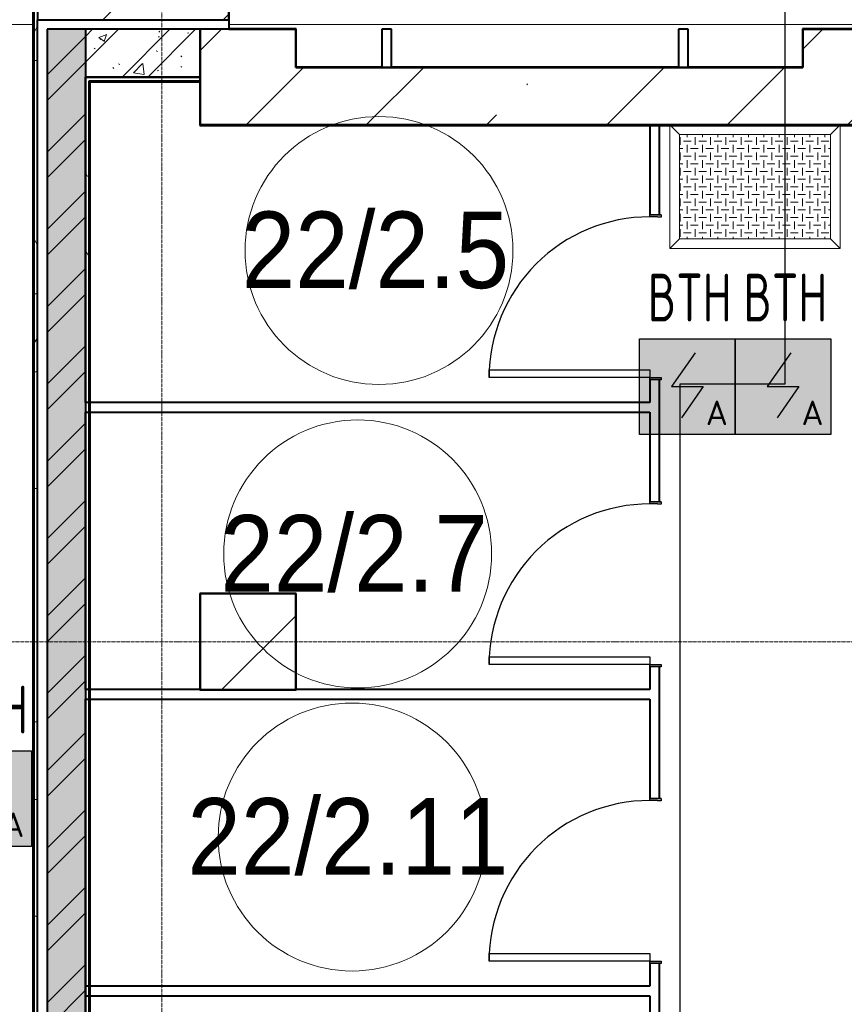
# Model space of a CAD drawing. Header units: millimetres. Extents: x -135639 to 224623, y -383017 to -59102.
# Tile 23 of 256: x 5051 to 9361, y -289411 to -284266. Entities that reach past the tile are written whole.
import ezdxf
from ezdxf.enums import TextEntityAlignment as Align

# ---------------------------------------------------------------- set-up
doc = ezdxf.new("R2010")
doc.units = ezdxf.units.MM
for name, pattern in [('CONTINOUS', [0]), ('Линия сетки', [25, 20, -2.5, 0, -2.5]), ('Штрих_3_1_5_', [4.5, 3, -1.5]), ('Штриховая_ш3 п1_5', [4.5, 3, -1.5])]:
    doc.linetypes.add(name, pattern=pattern)
for name, color, linetype, lineweight in [('A-000-M_MASS', 7, 'Continuous', 18), ('A-010-A_ROOM', 7, 'Continuous', 20), ('A-200-M_WALL', 7, 'Continuous', 18), ('A-200-M_WALL_EXT', 7, 'Continuous', 18), ('A-200-M_WALL_INT', 7, 'Continuous', 18), ('A-200-M_WALL_PAT', 7, 'Continuous', 40), ('A-314-M_WINDOW', 7, 'Continuous', 18), ('A-325-M_DOOR', 7, 'Continuous', 18), ('A-325-M_DOOR__FRAME', 7, 'Continuous', 30), ('A-325-M_DOOR_PANEL', 7, 'Continuous', 30), ('S-280-M_COLUMN', 7, 'Continuous', 18), ('S-280-M_STRUCT_FRAME', 7, 'Continuous', 18), ('Z-030-M_GRID', 7, 'Continuous', 9), ('ПС', 7, 'Continuous', 40), ('СС-011-ПОЖ-СИГНАЛИЗАЦИЯ', 1, 'Continuous', 30)]:
    doc.layers.add(name, color=color, linetype=linetype, lineweight=lineweight)
doc.layers.add('A-010-M_ROOM_SEPARATION', color=4, linetype='Штриховая_ш3 п1_5', lineweight=40, true_color=0x00ffff)
doc.styles.add('1111', font='isocpeur.ttf')
doc.styles.add('Arial_2', font='arial.ttf', dxfattribs={"width": 0.9, "height": 400})
pattern_1 = [(50, (0, 0), (437.2423, -38.2536), [45.72, -502.92]), (355, (0, 0), (-84.5828, 458.5367), [36.576, -402.336]), (100.451, (36.44, -3.2), (352.662, 420.2802), [38.856, -427.416]), (46.184, (0, 121.9), (650.59, -100.9033), [68.58, -754.38]), (96.636, (54.2, 113.5), (569.766, 593.8263), [58.284, -641.125]), (351.184, (0, 121.9), (569.7716, 593.8214), [54.864, -603.504]), (21, (60.96, 91.44), (363.875, -245.4366), [45.72, -502.92]), (326, (60.96, 91.44), (148.3253, 442.0518), [36.576, -402.336]), (71.451, (91.3, 71), (512.201, 196.6115), [38.856, -427.416]), (37.5, (0, 0), (7.41278, 202.9318), [6.706, -390.754, 6.706, -401.726, -403.86]), (37.5, (0, 0), (7.41278, 202.9318), [-805.891, 6.706, -397.154]), (7.5, (0, 0), (160.36715, 240.43305), [6.706, -226.162, 6.706, -381.61, -153.924]), (7.5, (0, 0), (160.36715, 240.43305), [-621.182, 6.706, -147.218]), (327.5, (-135.94, 0), (325.41783, -13.7491), [6.706, -145.694, 6.706, -468.782, -630.936]), (327.5, (-135.94, 0), (325.41783, -13.7491), [-627.888, 6.706, -624.23]), (317.5, (-196.9, 0), (355.51, 61.0244), [6.706, -191.414, 6.706, -309.067, -448.056]), (317.5, (-196.9, 0), (355.51, 61.0244), [-513.893, 6.706, -441.35])]
pattern_2 = [(45, (0, 0), (-202.0558, 202.0558), []), (45, (134.7, 0), (-202.0558, 202.0558), [])]
pattern_3 = [(0, (0, 0), (812.8, 203.2), [67.056, -542.544, 67.056, -542.544, -3251.2]), (0, (0, 0), (812.8, 203.2), [-1219.2, 67.056, -1152.144, 67.056, -542.544, -1422.4]), (0, (0, 0), (812.8, 203.2), [-3048, 67.056, -339.344, 67.056, -948.944]), (120, (304.8, 101.6), (-582.37636, 602.30545), [67.056, -542.544, 67.056, -542.544, -3251.2]), (120, (304.8, 101.6), (-582.37636, 602.30545), [-1219.2, 67.056, -1152.144, 67.056, -542.544, -1422.4]), (120, (304.8, 101.6), (-582.37636, 602.30545), [-3048, 67.056, -339.344, 67.056, -948.944]), (240, (406.4, 508), (-230.42364, -805.50545), [67.056, -542.544, 67.056, -542.544, -3251.2]), (240, (406.4, 508), (-230.42364, -805.50545), [-1219.2, 67.056, -1152.144, 67.056, -542.544, -1422.4]), (240, (406.4, 508), (-230.42364, -805.50545), [-3048, 67.056, -339.344, 67.056, -948.944])]
pattern_4 = [(45, (0, 0), (-628.618, 628.618), []), (45, (628.6, 0), (-628.618, 628.618), [1111.25, -222.25, 6.706, -215.544])]

# ---------------------------------------------------------------- blocks, each defined once
blk = doc.blocks.new('101_Дверь_Однопольная - _ПЧ_800х2000_Кладовая_Пр-4171002-B2_-11_400_')
at = {"layer": 'A-325-M_DOOR', "color": 253, "lineweight": 30, "true_color": 0xaaaaaa}
for p, q in [((-431, 25), (-430, 25)), ((-431, -35), (-431, 25)), ((-430, 25), (-430, -35)), ((430, -35), (430, 25)), ((430, 25), (431, 25)), ((431, 25), (431, -35)), ((-430, -35), (-431, -35)), ((431, -35), (430, -35))]:
    blk.add_line(p, q, dxfattribs=at)
at = {"layer": 'A-325-M_DOOR__FRAME', "color": 253, "true_color": 0xaaaaaa}
for p, q in [((-430, 25), (-420, 25)), ((-430, -35), (-430, 25)), ((-420, 25), (-420, -15)), ((420, 25), (430, 25)), ((420, -15), (420, 25)), ((430, 25), (430, -35)), ((-419, -35), (-430, -35)), ((-420, -15), (-419, -15)), ((-419, -15), (-419, -35)), ((419, -15), (420, -15)), ((419, -35), (419, -15)), ((430, -35), (419, -35))]:
    blk.add_line(p, q, dxfattribs=at)
at = {"layer": 'A-325-M_DOOR_PANEL', "color": 253, "true_color": 0xaaaaaa}
for p, q in [((-420, 865), (-380, 865)), ((-420, 25), (-420, 865)), ((-380, 865), (-380, 25)), ((-380, 25), (-420, 25))]:
    blk.add_line(p, q, dxfattribs=at)
blk.add_arc((-420, 25), 840, 0, 90, dxfattribs=at)
blk = doc.blocks.new('105_Приямок_C крышкой - 600х800-V63-B2_-11_400_')
at = {"layer": 'S-280-M_STRUCT_FRAME', "lineweight": 9, "true_color": 0xd2d2d2}
h = blk.add_hatch(dxfattribs=at)
h.set_pattern_fill('FP_3', color=254, style=0, pattern_type=2)
h.set_pattern_definition([(180, (-42.23, -380), (5e-14, 400), [40, -360]), (180, (-122.23, -380), (5e-14, 400), [40, -360]), (180, (-202.23, -380), (5e-14, 400), [40, -360]), (180, (-282.23, -380), (5e-14, 400), [40, -360]), (180, (-362.23, -380), (5e-14, 400), [37.77, -362.23]), (270, (-100, -360), (400, 2e-14), [40, -360]), (270, (-180, -360), (400, 2e-14), [40, -360]), (270, (-260, -360), (400, 2e-14), [40, -360]), (270, (-340, -360), (400, 2e-14), [40, -360]), (270, (-20, -360), (400, 2e-14), [40, -360]), (180, (0, -340), (5e-14, 400), [40, -360]), (180, (-80, -340), (5e-14, 400), [40, -360]), (180, (-160, -340), (5e-14, 400), [40, -360]), (180, (-240, -340), (5e-14, 400), [40, -360]), (180, (-320, -340), (5e-14, 400), [40, -360]), (270, (-57.77, -320), (400, 2e-14), [40, -360]), (270, (-137.77, -320), (400, 2e-14), [40, -360]), (270, (-217.77, -320), (400, 2e-14), [40, -360]), (270, (-297.77, -320), (400, 2e-14), [40, -360]), (270, (-377.77, -320), (400, 2e-14), [40, -360]), (180, (-42.23, -300), (5e-14, 400), [40, -360]), (180, (-122.23, -300), (5e-14, 400), [40, -360]), (180, (-202.23, -300), (5e-14, 400), [40, -360]), (180, (-282.23, -300), (5e-14, 400), [40, -360]), (180, (-362.23, -300), (5e-14, 400), [37.77, -362.23]), (270, (-100, -280), (400, 2e-14), [40, -360]), (270, (-180, -280), (400, 2e-14), [40, -360]), (270, (-260, -280), (400, 2e-14), [40, -360]), (270, (-340, -280), (400, 2e-14), [40, -360]), (270, (-20, -280), (400, 2e-14), [40, -360]), (180, (0, -260), (5e-14, 400), [40, -360]), (180, (-80, -260), (5e-14, 400), [40, -360]), (180, (-160, -260), (5e-14, 400), [40, -360]), (180, (-240, -260), (5e-14, 400), [40, -360]), (180, (-320, -260), (5e-14, 400), [40, -360]), (270, (-57.77, -240), (400, 2e-14), [40, -360]), (270, (-137.77, -240), (400, 2e-14), [40, -360]), (270, (-217.77, -240), (400, 2e-14), [40, -360]), (270, (-297.77, -240), (400, 2e-14), [40, -360]), (270, (-377.77, -240), (400, 2e-14), [40, -360]), (180, (-42.23, -220), (5e-14, 400), [40, -360]), (180, (-122.23, -220), (5e-14, 400), [40, -360]), (180, (-202.23, -220), (5e-14, 400), [40, -360]), (180, (-282.23, -220), (5e-14, 400), [40, -360]), (180, (-362.23, -220), (5e-14, 400), [37.77, -362.23]), (270, (-100, -200), (400, 2e-14), [40, -360]), (270, (-180, -200), (400, 2e-14), [40, -360]), (270, (-260, -200), (400, 2e-14), [40, -360]), (270, (-340, -200), (400, 2e-14), [40, -360]), (270, (-20, -200), (400, 2e-14), [40, -360]), (180, (0, -180), (5e-14, 400), [40, -360]), (180, (-80, -180), (5e-14, 400), [40, -360]), (180, (-160, -180), (5e-14, 400), [40, -360]), (180, (-240, -180), (5e-14, 400), [40, -360]), (180, (-320, -180), (5e-14, 400), [40, -360]), (270, (-57.77, -160), (400, 2e-14), [40, -360]), (270, (-137.77, -160), (400, 2e-14), [40, -360]), (270, (-217.77, -160), (400, 2e-14), [40, -360]), (270, (-297.77, -160), (400, 2e-14), [40, -360]), (270, (-377.77, -160), (400, 2e-14), [40, -360]), (180, (-42.23, -140), (5e-14, 400), [40, -360]), (180, (-122.23, -140), (5e-14, 400), [40, -360]), (180, (-202.23, -140), (5e-14, 400), [40, -360]), (180, (-282.23, -140), (5e-14, 400), [40, -360]), (180, (-362.23, -140), (5e-14, 400), [37.77, -362.23]), (270, (-100, -120), (400, 2e-14), [40, -360]), (270, (-180, -120), (400, 2e-14), [40, -360]), (270, (-260, -120), (400, 2e-14), [40, -360]), (270, (-340, -120), (400, 2e-14), [40, -360]), (270, (-20, -120), (400, 2e-14), [40, -360]), (180, (0, -100), (5e-14, 400), [40, -360]), (180, (-80, -100), (5e-14, 400), [40, -360]), (180, (-160, -100), (5e-14, 400), [40, -360]), (180, (-240, -100), (5e-14, 400), [40, -360]), (180, (-320, -100), (5e-14, 400), [40, -360]), (270, (-57.77, -80), (400, 2e-14), [40, -360]), (270, (-137.77, -80), (400, 2e-14), [40, -360]), (270, (-217.77, -80), (400, 2e-14), [40, -360]), (270, (-297.77, -80), (400, 2e-14), [40, -360]), (270, (-377.77, -80), (400, 2e-14), [40, -360]), (180, (-42.23, -60), (5e-14, 400), [40, -360]), (180, (-122.23, -60), (5e-14, 400), [40, -360]), (180, (-202.23, -60), (5e-14, 400), [40, -360]), (180, (-282.23, -60), (5e-14, 400), [40, -360]), (180, (-362.23, -60), (5e-14, 400), [37.77, -362.23]), (270, (-100, -40), (400, 2e-14), [40, -360]), (270, (-180, -40), (400, 2e-14), [40, -360]), (270, (-260, -40), (400, 2e-14), [40, -360]), (270, (-340, -40), (400, 2e-14), [40, -360]), (270, (-20, -40), (400, 2e-14), [40, -360]), (180, (0, -20), (5e-14, 400), [40, -360]), (180, (-80, -20), (5e-14, 400), [40, -360]), (180, (-160, -20), (5e-14, 400), [40, -360]), (180, (-240, -20), (5e-14, 400), [40, -360]), (180, (-320, -20), (5e-14, 400), [40, -360]), (270, (-57.77, 0), (400, 2e-14), [40, -360]), (270, (-137.77, 0), (400, 2e-14), [40, -360]), (270, (-217.77, 0), (400, 2e-14), [40, -360]), (270, (-297.77, 0), (400, 2e-14), [40, -360]), (270, (-377.77, 0), (400, 2e-14), [40, -360])])
h.paths.add_polyline_path([(-395, -272.5), (395, -272.5), (395, 272.5), (-395, 272.5)])
at = {"layer": 'A-314-M_WINDOW', "color": 253, "true_color": 0xaaaaaa}
for p, q in [((-445, -322.5), (-445, 322.5)), ((445, 322.5), (445, -322.5)), ((395, 272.5), (-395, 272.5)), ((-395, 272.5), (-395, -272.5)), ((395, 272.5), (395, -272.5)), ((-395, -272.5), (395, -272.5)), ((445, -322.5), (-445, -322.5))]:
    blk.add_line(p, q, dxfattribs=at)
at = {"layer": 'S-280-M_STRUCT_FRAME', "color": 253, "true_color": 0xaaaaaa}
for p, q in [((-395, 272.5), (-445, 322.5)), ((395, 272.5), (445, 322.5)), ((-395, -272.5), (-445, -322.5)), ((395, -272.5), (445, -322.5))]:
    blk.add_line(p, q, dxfattribs=at)
at = {"layer": 'S-280-M_STRUCT_FRAME', "color": 253, "lineweight": 9, "true_color": 0xaaaaaa}
for p, q in [((395, 272.5), (-395, 272.5)), ((-395, 272.5), (-395, -272.5)), ((395, -272.5), (395, 272.5)), ((-395, -272.5), (395, -272.5))]:
    blk.add_line(p, q, dxfattribs=at)
blk = doc.blocks.new('180_ДефШов_ОснЛиния_ - Накладной профиль шир_ 50 мм Пол-3646960-B2_-11_400_')
at = {"layer": 'A-000-M_MASS', "color": 253, "true_color": 0xaaaaaa}
blk.add_line((4, 0), (1154, 0), dxfattribs=at)
blk = doc.blocks.new('180_ДефШов_ОснЛиния_ - Накладной профиль шир_ 50 мм Пол-3647521-B2_-11_400_')
at = {"layer": 'A-000-M_MASS', "color": 253, "true_color": 0xaaaaaa}
blk.add_line((0, 0), (2650, 0), dxfattribs=at)
blk = doc.blocks.new('180_ДефШов_ОснЛиния_ - Накладной профиль Угловой шир_ 50 мм Пол-3647944-B2_-11_400_')
at = {"layer": 'A-000-M_MASS', "color": 253, "true_color": 0xaaaaaa}
blk.add_line((0, 0), (350, 0), dxfattribs=at)
blk = doc.blocks.new('180_ДефШов_ОснЛиния_ - Накладной профиль Угловой шир_ 50 мм Пол-3647981-B2_-11_400_')
at = {"layer": 'A-000-M_MASS', "color": 253, "true_color": 0xaaaaaa}
blk.add_line((0, 0), (500, 0), dxfattribs=at)
blk = doc.blocks.new('135_SLK_GD_AR_rvt-1-B2_-11_400_')
at = {"layer": 'A-200-M_WALL_PAT', "lineweight": 9, "true_color": 0xaaaaaa}
h = blk.add_hatch(dxfattribs=at)
h.set_pattern_fill('FP_4', color=253, style=0, pattern_type=2)
h.set_pattern_definition(pattern_3)
h.paths.add_polyline_path([(13680, 66450), (13700, 66450), (13700, 80420), (13680, 80420), (13680, 66867.1)])
h = blk.add_hatch(dxfattribs=at)
h.set_pattern_fill('FP_1', color=253, style=0, pattern_type=2)
h.set_pattern_definition(pattern_1)
h.paths.add_polyline_path([(13750, 66500), (13950, 66500), (13950, 77400), (13750, 77400), (13750, 66867.1)])
h = blk.add_hatch(dxfattribs=at)
h.set_pattern_fill('FP_2', color=253, style=0, pattern_type=2)
h.set_pattern_definition(pattern_2)
h.paths.add_polyline_path([(13750, 66500), (13950, 66500), (13950, 77400), (13750, 77400), (13750, 66867.1)])
h = blk.add_hatch(dxfattribs=at)
h.set_pattern_fill('FP_1', color=253, style=0, pattern_type=2)
h.set_pattern_definition(pattern_1)
h.paths.add_polyline_path([(14548, 77150), (14550, 77150), (14550, 77400), (13950, 77400), (13950, 77150)])
h = blk.add_hatch(dxfattribs=at)
h.set_pattern_fill('FP_2', color=253, style=0, pattern_type=2)
h.set_pattern_definition(pattern_2)
h.paths.add_polyline_path([(14548, 77150), (14550, 77150), (14550, 77400), (13950, 77400), (13950, 77150)])
h = blk.add_hatch(dxfattribs=at)
h.set_pattern_fill('FP_4', color=253, style=0, pattern_type=2)
h.set_pattern_definition(pattern_3)
h.paths.add_polyline_path([(13950, 66700), (13970, 66700), (13970, 77130), (13950, 77130), (13950, 66867.1)])
at = {"layer": 'A-010-M_ROOM_SEPARATION', "color": 131, "linetype": 'Штрих_3_1_5_', "true_color": 0xaaffff}
blk.add_line((14700, 77450), (14700, 77400), dxfattribs=at)
at = {"layer": 'A-200-M_WALL', "color": 253, "lineweight": 40, "true_color": 0xaaaaaa}
for p, q in [((13680, 80400), (13680, 66450)), ((13950, 77400), (13950, 77150)), ((15500, 77202), (15500, 77200)), ((15550, 77202), (15550, 77200)), ((17050, 77202), (17050, 77200)), ((17100, 77202), (17100, 77200)), ((13950, 77150), (14548, 77150)), ((14548, 77150), (13950, 77150)), ((13950, 77130), (13950, 77125)), ((13950, 75450), (13950, 77125)), ((13950, 77125), (13950, 75450)), ((13970, 77130), (14548, 77130)), ((13970, 77125), (13970, 77130)), ((13970, 66720), (13970, 77125)), ((14548, 77130), (14550, 77130)), ((13950, 75450), (13950, 75400)), ((13950, 73950), (13950, 75400)), ((13950, 75400), (13950, 73950)), ((13950, 73950), (13950, 73900)), ((13950, 72400), (13950, 73900)), ((13950, 73900), (13950, 72400)), ((13950, 72350), (13950, 72400)), ((13950, 72400), (13950, 72350)), ((13950, 72400), (13950, 72350)), ((13950, 70750), (13950, 72350)), ((13950, 72350), (13950, 70750))]:
    blk.add_line(p, q, dxfattribs=at)
at = {"layer": 'A-200-M_WALL_INT', "color": 253, "lineweight": 40, "true_color": 0xaaaaaa}
for p, q in [((13675, 80395), (13675, 66450)), ((14702, 77402), (14702, 77837.8)), ((13700, 66450), (13700, 77450)), ((14700, 77450), (14700, 77400)), ((13750, 77400), (13750, 66500)), ((13950, 77400), (13750, 77400)), ((14550, 77400), (13950, 77400)), ((14550, 77150), (14550, 77400)), ((14700, 77400), (14702, 77400)), ((15052, 77402), (14702, 77402)), ((14702, 77400), (15050, 77400)), ((15050, 77400), (15050, 77200)), ((15052, 77400), (15052, 77402)), ((15052, 77202), (15052, 77400)), ((15550, 77400), (15500, 77400)), ((15500, 77400), (15500, 77202)), ((15550, 77202), (15550, 77400)), ((17100, 77400), (17050, 77400)), ((17050, 77400), (17050, 77202)), ((17100, 77202), (17100, 77400)), ((17700, 77402), (17698, 77402)), ((17698, 77402), (17698, 77202)), ((18202, 77402), (17700, 77402)), ((17700, 77202), (17700, 77400)), ((17700, 77400), (18200, 77400)), ((15050, 77200), (15052, 77200)), ((15500, 77202), (15052, 77202)), ((15052, 77200), (15500, 77200)), ((15500, 77200), (15550, 77200)), ((16898.4, 77202), (15550, 77202)), ((15550, 77200), (16898.4, 77200)), ((16951.6, 77202), (16898.4, 77202)), ((16898.4, 77200), (16951.6, 77200)), ((17050, 77202), (16951.6, 77202)), ((16951.6, 77200), (17050, 77200)), ((17050, 77200), (17100, 77200)), ((17698, 77202), (17100, 77202)), ((17100, 77200), (17700, 77200)), ((17700, 77200), (17700, 77202)), ((13950, 77125), (13950, 77150)), ((13950, 77150), (13950, 77130)), ((13975, 77125), (14548, 77125)), ((13975, 66725), (13975, 77125)), ((14548, 77150), (14550, 77150)), ((14550, 77150), (14548, 77150)), ((14548, 77125), (14548, 76898)), ((14550, 77130), (14550, 77150)), ((14550, 76900), (14550, 77130)), ((14548, 76898), (14550, 76898)), ((15050, 76900), (14550, 76900)), ((14550, 76898), (15050, 76898)), ((15498.4, 76900), (15050, 76900)), ((15050, 76898), (15498.4, 76898)), ((15551.6, 76900), (15498.4, 76900)), ((15498.4, 76898), (15551.6, 76898)), ((17048.4, 76900), (15551.6, 76900)), ((15551.6, 76898), (17048.4, 76898)), ((16900, 76900), (16900, 76431)), ((16950, 76900), (16900, 76900)), ((16950, 76431), (16950, 76900)), ((17101.6, 76900), (17048.4, 76900)), ((17048.4, 76898), (17101.6, 76898)), ((17700, 76900), (17101.6, 76900)), ((17101.6, 76898), (17700, 76898)), ((18200, 76900), (17700, 76900)), ((17700, 76898), (18200, 76898)), ((16900, 75569), (16900, 75450)), ((16950, 74931), (16950, 75569)), ((16900, 75450), (13950, 75450)), ((13950, 75400), (16900, 75400)), ((16900, 75400), (16900, 74931)), ((14550, 74452), (14548, 74452)), ((14548, 74452), (14548, 73950)), ((15050, 74452), (14550, 74452)), ((15052, 74452), (15050, 74452)), ((15052, 73948), (15052, 74452)), ((16900, 74069), (16900, 73950)), ((16950, 73381), (16950, 74069)), ((14550, 73950), (13950, 73950)), ((14548, 73950), (14548, 73948)), ((14548, 73948), (15050, 73948)), ((16900, 73950), (15050, 73950)), ((15050, 73948), (15052, 73948)), ((13950, 73900), (16900, 73900)), ((16900, 73900), (16900, 73381)), ((16900, 72519), (16900, 72400)), ((16950, 71731), (16950, 72519)), ((16900, 72400), (13950, 72400)), ((13950, 72350), (16900, 72350)), ((16900, 72350), (16900, 71731))]:
    blk.add_line(p, q, dxfattribs=at)
at = {"layer": 'A-000-M_MASS', "color": 253, "lineweight": 18, "true_color": 0xaaaaaa}
for name, p in [('180_ДефШов_ОснЛиния_ - Накладной профиль шир_ 50 мм Пол-3646960-B2_-11_400_', (12521, 77425)), ('180_ДефШов_ОснЛиния_ - Накладной профиль Угловой шир_ 50 мм Пол-3647944-B2_-11_400_', (14700, 77425)), ('180_ДефШов_ОснЛиния_ - Накладной профиль шир_ 50 мм Пол-3647521-B2_-11_400_', (15050, 77425)), ('180_ДефШов_ОснЛиния_ - Накладной профиль Угловой шир_ 50 мм Пол-3647981-B2_-11_400_', (17700, 77425))]:
    blk.add_blockref(name, p, dxfattribs=at)
at = {"layer": 'A-314-M_WINDOW', "color": 253, "lineweight": 18, "true_color": 0xaaaaaa}
blk.add_blockref('105_Приямок_C крышкой - 600х800-V63-B2_-11_400_', (17450, 76577.5), dxfattribs=at)
at = {"layer": 'A-325-M_DOOR', "color": 253, "lineweight": 18, "true_color": 0xaaaaaa, "rotation": 89.99999999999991}
for p in [(16925, 76000), (16925, 74500), (16925, 72950)]:
    blk.add_blockref('101_Дверь_Однопольная - _ПЧ_800х2000_Кладовая_Пр-4171002-B2_-11_400_', p, dxfattribs=at)
blk = doc.blocks.new('Бетон-Прямоугольная-Колонна - CLM_Подземные этажи_В40-400х1000-V197-B2_-11_400_')
at = {"layer": 'S-280-M_COLUMN', "lineweight": 9, "true_color": 0xaaaaaa}
h = blk.add_hatch(dxfattribs=at)
h.set_pattern_fill('FP_76', color=253, style=0, pattern_type=2)
h.set_pattern_definition([(135, (77650, -14200), (-628.618, -628.618), []), (135, (77650, -13571.4), (-628.618, -628.618), [1111.25, -222.25, 6.706, -215.544])])
h.paths.add_polyline_path([(200, 500), (-200, 500), (-200, -500), (200, -500)])
at = {"layer": 'S-280-M_COLUMN', "color": 253, "lineweight": 40, "true_color": 0xaaaaaa}
for p, q in [((200, 500), (-200, 500)), ((-200, 500), (-200, -500)), ((200, -500), (200, 500)), ((-200, -500), (200, -500))]:
    blk.add_line(p, q, dxfattribs=at)
blk = doc.blocks.new('135_SLK_GD_KR_rvt-1-B2_-11_400_')
at = {"layer": 'S-280-M_COLUMN', "color": 253, "lineweight": 18, "true_color": 0xaaaaaa, "rotation": 269.9999999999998}
blk.add_blockref('Бетон-Прямоугольная-Колонна - CLM_Подземные этажи_В40-400х1000-V197-B2_-11_400_', (14200, 77650), dxfattribs=at)
blk = doc.blocks.new('Бетон-Прямоугольная-Колонна - CLM_Подземные этажи_В50-500х500-V269-B2_-11_400_')
at = {"layer": 'S-280-M_COLUMN', "lineweight": 9, "true_color": 0xaaaaaa}
h = blk.add_hatch(dxfattribs=at)
h.set_pattern_fill('FP_147', color=253, style=0, pattern_type=2)
h.set_pattern_definition([(45, (-14800, -74200), (-628.618, 628.618), []), (45, (-14171.4, -74200), (-628.618, 628.618), [1111.25, -222.25, 6.706, -215.544])])
h.paths.add_polyline_path([(250, -250), (250, 250), (-250, 250), (-250, -250)])
at = {"layer": 'S-280-M_COLUMN', "color": 253, "lineweight": 40, "true_color": 0xaaaaaa}
for p, q in [((250, 250), (-250, 250)), ((-250, 250), (-250, -250)), ((250, -250), (250, 250)), ((-250, -250), (250, -250))]:
    blk.add_line(p, q, dxfattribs=at)
blk = doc.blocks.new('135_SLK_K1-2-3_KR_rvt-1-B2_-11_400_')
at = {"layer": 'A-200-M_WALL_PAT', "lineweight": 9, "true_color": 0xaaaaaa}
h = blk.add_hatch(dxfattribs=at)
h.set_pattern_fill('FP_5', color=253, style=0, pattern_type=2)
h.set_pattern_definition(pattern_4)
h.paths.add_polyline_path([(27706.1, 76900), (27969.6, 76957.4), (28234.2, 77008.8), (28500, 77054.1), (28500, 77200), (25400, 77200), (25400, 76900), (27065.4, 76900)])
h.paths.add_polyline_path([(24400, 76900), (24900, 76900), (24900, 77200), (24400, 77200)])
h.paths.add_polyline_path([(22905.8, 76900), (23200, 76900), (23200, 77200), (21800, 77200), (21800, 76900)])
h.paths.add_polyline_path([(21300, 76900), (21300, 77200), (18200, 77200), (18200, 76900), (18746.2, 76900)])
h.paths.add_polyline_path([(17359.7, 76900), (17700, 76900), (17700, 77200), (15050, 77200), (15050, 76900), (15973.2, 76900)])
h.paths.add_polyline_path([(29000, 77122.5), (29336.5, 77156.4), (29673.9, 77180.6), (30011.8, 77195.2), (30350, 77200), (29000, 77200)])
at = {"layer": 'S-280-M_COLUMN', "lineweight": 9, "true_color": 0xaaaaaa}
h = blk.add_hatch(dxfattribs=at)
h.set_pattern_fill('FP_5', color=253, style=0, pattern_type=2)
h.set_pattern_definition(pattern_4)
h.paths.add_polyline_path([(15050, 76900), (15050, 77400), (14550, 77400), (14550, 76900)])
h = blk.add_hatch(dxfattribs=at)
h.set_pattern_fill('FP_5', color=253, style=0, pattern_type=2)
h.set_pattern_definition(pattern_4)
h.paths.add_polyline_path([(17700, 76900), (18200, 76900), (18200, 77400), (17700, 77400), (17700, 77200)])
at = {"layer": 'A-200-M_WALL_EXT', "color": 253, "lineweight": 40, "true_color": 0xaaaaaa}
for p, q in [((17700, 77200), (15050, 77200)), ((15050, 76900), (17700, 76900))]:
    blk.add_line(p, q, dxfattribs=at)
at = {"layer": 'S-280-M_COLUMN', "color": 253, "lineweight": 40, "true_color": 0xaaaaaa}
for p, q in [((15050, 77400), (14550, 77400)), ((14550, 77400), (14550, 76900)), ((15050, 77200), (15050, 77400)), ((18200, 77400), (17700, 77400)), ((17700, 77400), (17700, 77200)), ((14550, 76900), (15050, 76900)), ((17700, 76900), (18200, 76900))]:
    blk.add_line(p, q, dxfattribs=at)
at = {"layer": 'S-280-M_COLUMN', "color": 253, "lineweight": 18, "true_color": 0xaaaaaa}
blk.add_blockref('Бетон-Прямоугольная-Колонна - CLM_Подземные этажи_В50-500х500-V269-B2_-11_400_', (14800, 74200), dxfattribs=at)
blk = doc.blocks.new('050_Марка_Помещение - Номер-620969-B2_-11_400_')
at = {"layer": 'A-010-A_ROOM', "color": 253, "true_color": 0xaaaaaa}
blk.add_circle((0, 0), 3.5, dxfattribs=at)
blk = doc.blocks.new('-2 этаж')
at = {"layer": 'Z-030-M_GRID', "color": 253, "linetype": 'Линия сетки', "true_color": 0xaaaaaa}
for p, q in [((273442.3, -369627.5), (273442.3, -260676.5)), ((415039.4, -275727.3), (255409.6, -275727.3))]:
    blk.add_line(p, q, dxfattribs=at)
at = {"lineweight": 5}
for name in ['135_SLK_GD_KR_rvt-1-B2_-11_400_', '135_SLK_GD_AR_rvt-1-B2_-11_400_', '135_SLK_K1-2-3_KR_rvt-1-B2_-11_400_']:
    blk.add_blockref(name, (259092.3, -349927.3), dxfattribs=at)
at = {"layer": 'A-010-A_ROOM', "color": 253, "true_color": 0xaaaaaa, "xscale": 199.9999999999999, "yscale": 199.9999999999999, "zscale": 199.9999999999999}
for p in [(274577, -273683.4), (274465.7, -275268.8), (274436.5, -276748.1)]:
    blk.add_blockref('050_Марка_Помещение - Номер-620969-B2_-11_400_', p, dxfattribs=at)
at = {"layer": 'A-010-A_ROOM', "color": 253, "lineweight": 9, "true_color": 0xaaaaaa, "char_height": 400, "attachment_point": 1, "style": 'Arial_2'}
for s, insert, width in [('22/2.5', (273859.3, -273479.9), 1731.645), ('22/2.7', (273747.9, -275065.4), 1731.645), ('22/2.11', (273575.6, -276544.7), 2077.974)]:
    blk.add_mtext(s, dxfattribs=dict(at, insert=insert, width=width))
blk = doc.blocks.new('*U4706')
at = {"lineweight": 35, "true_color": 0xffffff}
h = blk.add_hatch(color=7, dxfattribs=at)
h.dxf.hatch_style = 1
h.paths.add_polyline_path([(0, 499.6), (0, 0), (499.6, 0), (499.6, 499.6)])
at = {"color": 1, "linetype": 'ByBlock', "lineweight": -2}
for p, q in [((289.5, 426.3), (166.9, 249.8)), ((166.9, 249.8), (332.7, 249.8)), ((332.7, 249.8), (219.3, 86.3))]:
    blk.add_line(p, q, dxfattribs=at)
at = {"color": 1, "linetype": 'ByBlock', "lineweight": -2, "ltscale": 0.1}
blk.add_lwpolyline([(0, 499.6), (499.6, 499.6), (499.6, 0), (0, 0)], close=True, dxfattribs=at)
at = {"color": 1, "linetype": 'ByBlock', "lineweight": -2, "ltscale": 1000, "style": '1111'}
blk.add_text('A', height=128.1, dxfattribs=at).set_placement((403.4, 49.2), align=Align.CENTER)
at = {"color": 0, "linetype": 'ByBlock', "lineweight": -2, "style": '1111'}
blk.add_attdef('INDEX', (-63.3, -234.7), '', height=125, dxfattribs=at)
at = {"color": 0, "linetype": 'ByBlock', "lineweight": -2, "style": '1111', "flags": 1}
for tag, p in [('NAME_DEVICE', (-64.1, -421.2)), ('NUM_POM', (-81.6, -847))]:
    blk.add_attdef(tag, p, '', height=125, dxfattribs=at)
at = {"color": 0, "linetype": 'ByBlock', "lineweight": -2, "style": '1111', "width": 0.7}
blk.add_attdef('NUM_DEVICE', (-64.1, -629.5), '', height=125, dxfattribs=at)

msp = doc.modelspace()

# ---------------------------------------------------------------- linework, layer by layer
at = {"layer": 'СС-011-ПОЖ-СИГНАЛИЗАЦИЯ', "lineweight": 30}
msp.add_lwpolyline([(4796.2, -295978), (8897.7, -295978), (8897.7, -292181.1), (8502.8, -292181.1), (8502.8, -286168.1), (9052.3, -286168.1), (9052.3, -280954.2), (8097.1, -280954.2), (8097.1, -280474.5), (15667.4, -280474.5), (15667.4, -284460.8), (14547.9, -284460.8), (14547.9, -285542.9), (16393, -285542.9), (16393, -277768.7), (18243.5, -277768.7), (18243.5, -280539.1), (26908.1, -280539.1)], dxfattribs=at)

# ---------------------------------------------------------------- block references
at = {"color": 0}
msp.add_blockref('-2 этаж', (-267647.8, -11788.6), dxfattribs=at)
at = {"layer": 'ПС', "color": 7, "linetype": 'CONTINOUS', "lineweight": 30, "ltscale": 100}
ref = msp.add_blockref('*U4706', (8291.3, -286433.3), dxfattribs=dict(at, xscale=1.000736, yscale=1.000736, zscale=1.000736))
ref.add_attrib('NUM_DEVICE', 'BTH', dxfattribs={"layer": '0', "color": 0, "linetype": 'ByBlock', "lineweight": -2, "ltscale": 100, "height": 250.18, "style": '1111', "width": 0.7}).set_placement((8553.1, -285842.8), align=Align.CENTER)
ref = msp.add_blockref('*U4706', (8791.3, -286433.3), dxfattribs=dict(at, xscale=1.000736, yscale=1.000736, zscale=1.000736))
ref.add_attrib('NUM_DEVICE', 'BTH', dxfattribs={"layer": '0', "color": 0, "linetype": 'ByBlock', "lineweight": -2, "ltscale": 100, "height": 250.18, "style": '1111', "width": 0.7}).set_placement((9053, -285842.8), align=Align.CENTER)
ref = msp.add_blockref('*U4706', (4613.6, -288585.7), dxfattribs=dict(at, xscale=1.000736, yscale=1.000736, zscale=1.000736))
ref.add_attrib('NUM_DEVICE', 'BTH', dxfattribs={"layer": '0', "color": 0, "linetype": 'ByBlock', "lineweight": -2, "ltscale": 100, "height": 250.18, "style": '1111', "width": 0.7}).set_placement((4875.3, -287995.2), align=Align.CENTER)

doc.saveas('drawing.dxf')
